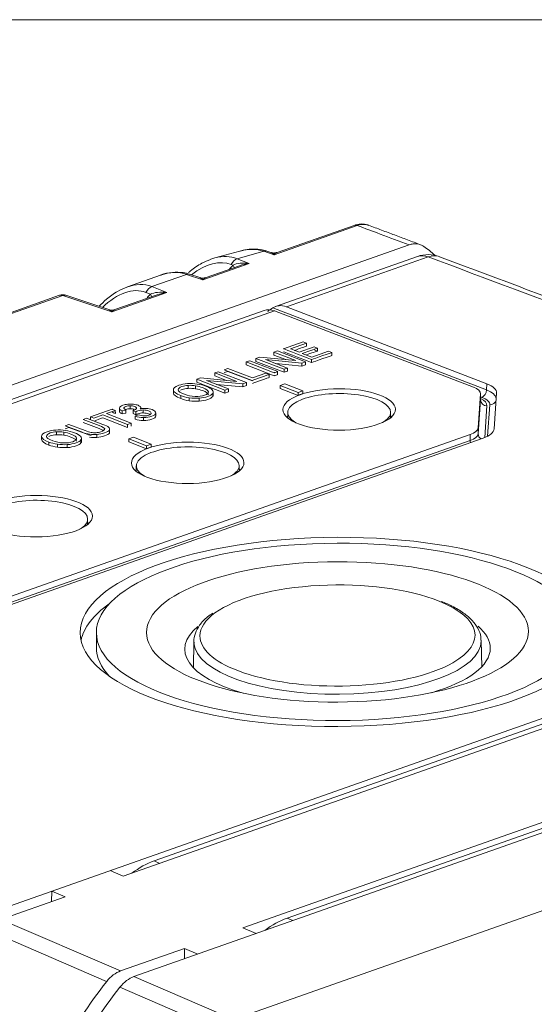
# Model space of a CAD drawing. Header units: millimetres. Extents: x 4 to 836, y 5 to 589.
# Tile 8 of 96: x 201 to 217, y 187 to 218. Entities that reach past the tile are written whole.
import ezdxf

# ---------------------------------------------------------------- set-up
doc = ezdxf.new("R2010")
doc.units = ezdxf.units.MM
doc.layers.add('1', color=7, linetype='Continuous', true_color=0xffffff)

msp = doc.modelspace()

# ---------------------------------------------------------------- linework, layer by layer
at = {"layer": '1', "color": 251, "linetype": 'Continuous', "lineweight": 18}
for p, q in [((296.643, 218.055), (165.122, 218.055)), ((229.522, 200.622), (204.735, 191.885)), ((233.654, 198.841), (208.867, 190.104))]:
    msp.add_line(p, q, dxfattribs=at)
at = {"layer": '1', "color": 27, "linetype": 'Continuous', "lineweight": 13}
for p, q in [((211.052, 211.653), (208.463, 210.741)), ((208.14, 210.849), (207.314, 210.62)), ((208.463, 210.741), (208.14, 210.849)), ((207.693, 210.469), (206.251, 209.961)), ((207.314, 210.62), (207.693, 210.469)), ((207.186, 210.419), (207.133, 210.44)), ((205.739, 210.133), (204.658, 209.752)), ((206.251, 209.961), (205.739, 210.133)), ((205.127, 209.565), (203.421, 208.963)), ((204.62, 209.514), (204.477, 209.571)), ((204.658, 209.752), (205.127, 209.565)), ((201.893, 209.476), (182.628, 202.686)), ((203.421, 208.963), (201.893, 209.476))]:
    msp.add_line(p, q, dxfattribs=at)
at = {"layer": '1', "color": 27, "linetype": 'Continuous', "lineweight": 18}
for p, q in [((210.953, 211.657), (208.559, 210.813)), ((177.895, 198.793), (212.666, 211.049)), ((207.399, 210.858), (206.626, 210.644)), ((208.364, 210.812), (208.237, 210.855)), ((207.39, 210.401), (206.347, 210.034)), ((204.936, 210.108), (203.905, 209.745)), ((206.152, 210.032), (205.836, 210.138)), ((201.795, 209.48), (182.53, 202.69)), ((203.321, 209.035), (201.99, 209.481)), ((204.824, 209.497), (203.516, 209.036))]:
    msp.add_line(p, q, dxfattribs=at)
at = {"layer": '1', "color": 252, "linetype": 'Continuous', "lineweight": 18}
for p, q in [((212.926, 210.69), (208.512, 209.135)), ((208.156, 209.009), (183.072, 200.168)), ((214.662, 206.622), (208.482, 208.995)), ((208.845, 209.123), (215.081, 206.727)), ((214.809, 205.356), (214.882, 206.412)), ((214.885, 206.236), (214.882, 206.421)), ((215.384, 206.439), (215.307, 205.322)), ((193.587, 197.757), (214.56, 205.149)), ((214.966, 205.038), (193.871, 197.603)), ((234.707, 202.632), (199.556, 190.243))]:
    msp.add_line(p, q, dxfattribs=at)
at = {"layer": '1', "color": 252, "linetype": 'Continuous', "lineweight": 13}
for p, q in [((213.255, 210.677), (208.845, 209.123)), ((208.482, 208.995), (183.405, 200.156)), ((208.421, 209.09), (215.07, 206.536)), ((215.07, 206.536), (215.081, 206.727)), ((214.812, 205.169), (214.885, 206.227)), ((214.885, 206.227), (214.882, 206.412)), ((214.925, 206.305), (214.884, 206.322)), ((215.085, 206.042), (215.017, 205.058)), ((215.106, 205.098), (215.173, 206.07)), ((214.809, 205.356), (214.812, 205.169)), ((193.586, 197.57), (214.563, 204.964)), ((214.563, 204.964), (214.56, 205.149))]:
    msp.add_line(p, q, dxfattribs=at)
at = {"layer": '1', "color": 7, "linetype": 'Continuous', "lineweight": 18}
for p, q in [((208.568, 207.75), (208.46, 207.712)), ((208.46, 207.712), (208.461, 207.619)), ((208.46, 207.712), (209.145, 207.449)), ((209.44, 207.415), (208.568, 207.75)), ((208.758, 207.829), (208.758, 207.817)), ((209.473, 207.9), (209.472, 207.993)), ((207.593, 207.407), (207.594, 207.314)), ((208.016, 207.556), (207.901, 207.515)), ((207.901, 207.515), (207.901, 207.422)), ((207.901, 207.515), (208.774, 207.18)), ((207.901, 207.422), (208.774, 207.087)), ((209.145, 207.449), (208.016, 207.556)), ((208.881, 207.218), (208.195, 207.481)), ((208.195, 207.481), (209.325, 207.374)), ((208.461, 207.619), (208.825, 207.479)), ((209.325, 207.374), (209.44, 207.415)), ((209.44, 207.415), (209.44, 207.322)), ((209.631, 207.482), (209.638, 207.485)), ((206.622, 207.064), (206.729, 207.102)), ((206.729, 207.102), (207.602, 206.767)), ((208.516, 207.358), (209.325, 207.281)), ((208.774, 207.18), (208.881, 207.218)), ((208.774, 207.18), (208.774, 207.087)), ((208.774, 207.087), (208.881, 207.125)), ((208.881, 207.218), (208.881, 207.125)), ((209.325, 207.374), (209.325, 207.281)), ((209.325, 207.281), (209.44, 207.322)), ((206.063, 206.867), (206.178, 206.908)), ((206.063, 206.867), (206.063, 206.774)), ((206.935, 206.532), (206.063, 206.867)), ((206.936, 206.439), (206.063, 206.774)), ((206.178, 206.908), (207.306, 206.801)), ((206.357, 206.833), (207.043, 206.57)), ((207.487, 206.726), (206.357, 206.833)), ((206.622, 207.064), (206.622, 206.971)), ((207.307, 206.801), (206.622, 207.064)), ((206.986, 206.831), (206.622, 206.971)), ((207.785, 206.831), (207.791, 206.834)), ((208.475, 207.075), (208.466, 207.071)), ((205.332, 206.53), (205.332, 206.437)), ((205.795, 206.679), (205.795, 206.586)), ((206.573, 206.37), (206.572, 206.487)), ((207.487, 206.633), (206.678, 206.71)), ((207.043, 206.57), (206.935, 206.532)), ((206.935, 206.532), (206.936, 206.439)), ((207.043, 206.477), (206.936, 206.439)), ((207.043, 206.57), (207.043, 206.477)), ((207.602, 206.767), (207.487, 206.726)), ((207.487, 206.726), (207.487, 206.633)), ((207.602, 206.674), (207.487, 206.633)), ((207.602, 206.767), (207.602, 206.674)), ((208.803, 206.723), (208.658, 206.672)), ((208.658, 206.672), (208.658, 206.579)), ((208.658, 206.672), (209.209, 206.46)), ((208.658, 206.579), (209.21, 206.367)), ((209.354, 206.511), (208.803, 206.723)), ((209.209, 206.46), (209.354, 206.511)), ((209.354, 206.511), (209.355, 206.418)), ((206.13, 206.281), (206.13, 206.188)), ((209.209, 206.46), (209.21, 206.367)), ((209.21, 206.367), (209.355, 206.418)), ((203.653, 205.976), (203.653, 205.883)), ((203.857, 205.911), (203.857, 205.818)), ((203.991, 206.046), (203.991, 205.953)), ((204.082, 205.899), (204.083, 205.806)), ((204.165, 205.859), (204.165, 205.766)), ((204.316, 205.952), (204.316, 206)), ((202.757, 205.702), (202.757, 205.609)), ((204.143, 205.717), (204.143, 205.624)), ((204.404, 205.678), (204.404, 205.585)), ((204.782, 205.82), (204.782, 205.727)), ((203.35, 205.216), (203.349, 205.332)), ((201.235, 205.086), (201.235, 204.993)), ((201.698, 205.234), (201.699, 205.141)), ((202.476, 204.926), (202.476, 205.042)), ((202.954, 205.149), (202.955, 205.056)), ((204.092, 205.062), (203.947, 205.011)), ((203.947, 205.011), (203.947, 204.918)), ((203.947, 205.011), (204.498, 204.799)), ((204.643, 204.85), (204.092, 205.062)), ((202.033, 204.837), (202.033, 204.744)), ((203.947, 204.918), (204.498, 204.706)), ((204.498, 204.799), (204.643, 204.85)), ((204.498, 204.799), (204.498, 204.706)), ((204.498, 204.706), (204.643, 204.757)), ((204.643, 204.85), (204.643, 204.757))]:
    msp.add_line(p, q, dxfattribs=at)
at = {"layer": '1', "color": 7, "linetype": 'Continuous', "lineweight": 13}
for p, q in [((206.02, 206.667), (206.021, 206.574)), ((205.559, 206.36), (205.559, 206.267)), ((205.825, 206.293), (205.825, 206.2)), ((206.554, 206.426), (206.555, 206.333)), ((203.734, 205.882), (203.734, 205.789)), ((204.393, 205.913), (204.393, 205.82)), ((203.34, 205.289), (203.34, 205.196)), ((201.924, 205.223), (201.924, 205.13)), ((202.458, 204.982), (202.458, 204.889)), ((201.462, 204.915), (201.462, 204.822)), ((201.728, 204.849), (201.728, 204.756))]:
    msp.add_line(p, q, dxfattribs=at)
at = {"layer": '1', "color": 30, "linetype": 'Continuous', "lineweight": 18}
for p, q in [((208.888, 205.831), (208.889, 205.663)), ((212.089, 205.674), (212.088, 205.842)), ((204.177, 204.171), (204.178, 204.003)), ((207.378, 204.013), (207.377, 204.181)), ((202.666, 202.353), (202.666, 202.521))]:
    msp.add_line(p, q, dxfattribs=at)
at = {"layer": '1', "color": 9, "linetype": 'Continuous', "lineweight": 18}
for p, q in [((203.774, 191.406), (231.316, 201.113)), ((239.252, 200.672), (204.102, 188.283)), ((207.493, 189.802), (235.035, 199.51)), ((207.201, 186.947), (242.351, 199.336)), ((203.774, 191.406), (203.361, 191.584)), ((201.542, 190.619), (201.549, 190.945)), ((201.962, 190.767), (201.549, 190.945)), ((199.97, 190.065), (201.962, 190.767)), ((207.906, 189.624), (207.493, 189.802)), ((203.689, 188.461), (205.681, 189.164)), ((205.673, 188.837), (205.681, 189.164)), ((206.094, 188.985), (205.681, 189.164))]:
    msp.add_line(p, q, dxfattribs=at)
at = {"layer": '1', "color": 2, "linetype": 'Continuous', "lineweight": 18}
for p, q in [((202.936, 198.985), (202.937, 198.52)), ((205.969, 198.71), (205.957, 197.894)), ((214.921, 197.923), (214.903, 198.739))]:
    msp.add_line(p, q, dxfattribs=at)
at = {"layer": '1', "color": 251, "linetype": 'Continuous', "lineweight": 13}
for p, q in [((204.915, 191.808), (204.735, 191.885)), ((209.047, 190.026), (208.867, 190.104))]:
    msp.add_line(p, q, dxfattribs=at)
at = {"layer": '1', "color": 9, "linetype": 'Continuous', "lineweight": 13}
for p, q in [((199.97, 190.065), (203.689, 188.461)), ((203.257, 188.134), (199.538, 189.737)), ((204.102, 188.283), (207.201, 186.947)), ((206.769, 186.619), (203.67, 187.955))]:
    msp.add_line(p, q, dxfattribs=at)
at = {"layer": '1', "color": 252, "linetype": 'Continuous', "lineweight": 18}
msp.add_arc((213.258, 209.747), 1, 69.4615, 109.4155, dxfattribs=at)
at = {"layer": '1', "color": 27, "linetype": 'Continuous', "lineweight": 18}
msp.add_arc((201.894, 209.197), 0.3, 71.4502, 109.4155, dxfattribs=at)
for centre, major_axis, ratio, start_param, end_param in [((211.053, 211.374), (0.1, -0.283), 0.639866, 2.642533, 3.141601), ((207.18, 208.722), (1.095, 2.068), 0.654472, 0.096056, 0.553935), ((209.277, 203.93), (-3.203, -7.43), 0.66151, 2.923292, 3.005178), ((206.359, 208.494), (0.997, 2.107), 0.618097, 0.490178, 0.566343), ((204.885, 207.97), (0.933, 2.133), 0.661995, 0.054625, 0.553689)]:
    msp.add_ellipse(centre, major_axis=major_axis, ratio=ratio, start_param=start_param, end_param=end_param, dxfattribs=at)
at = {"layer": '1', "color": 27, "linetype": 'Continuous', "lineweight": 13}
for centre, major_axis, ratio, start_param, end_param in [((208.141, 210.57), (0.095, 0.284), 0.630444, 6.28315, 6.776812), ((208.464, 210.462), (0.158, -0.35), 0.395997, 2.296691, 2.790312), ((208.464, 210.462), (0.147, 0.352), 0.383684, 0.333759, 0.83281), ((206.178, 208.593), (1.056, 1.798), 0.591684, 0.090281, 0.974227), ((206.359, 208.494), (0.997, 2.107), 0.618097, 0.0323, 0.490178), ((207.315, 210.341), (0.111, 0.279), 0.686268, 0.530157, 1.489454), ((207.694, 210.19), (0.618, -0.104), 0.440216, 1.646482, 2.605779), ((207.694, 210.19), (0.633, 0.087), 0.433686, 1.512485, 2.011544), ((205.74, 209.854), (0.095, 0.284), 0.630444, 6.282753, 6.776812), ((207.344, 209.904), (0.321, 0.658), 0.595459, 1.003949, 1.257947), ((207.005, 210.517), (-0.205, 0.219), 0.285542, 3.554154, 3.999441), ((203.8, 207.587), (0.858, 2.164), 0.626276, 0.000139, 0.512648), ((206.252, 209.682), (0.158, -0.35), 0.395997, 2.296691, 2.790336), ((206.252, 209.682), (0.147, 0.352), 0.383684, 0.333742, 0.83281), ((203.618, 207.686), (0.909, 1.863), 0.595459, 0.044652, 1.037017), ((204.659, 209.473), (0.111, 0.279), 0.686268, 0.530157, 1.489454), ((205.128, 209.286), (0.618, -0.104), 0.440216, 1.646482, 2.605779), ((205.128, 209.286), (0.633, 0.087), 0.433686, 1.512485, 2.011544), ((201.894, 209.197), (0.1, -0.283), 0.639866, 2.642533, 3.141598), ((201.894, 209.197), (0.095, 0.284), 0.630444, 6.283161, 6.776812), ((204.778, 209), (0.321, 0.658), 0.595459, 1.003949, 1.257947), ((204.439, 209.613), (-0.205, 0.219), 0.285542, 3.554154, 3.999441), ((203.421, 208.684), (0.158, -0.35), 0.395997, 2.296691, 2.790336), ((203.421, 208.684), (0.147, 0.352), 0.383684, 0.333742, 0.83281)]:
    msp.add_ellipse(centre, major_axis=major_axis, ratio=ratio, start_param=start_param, end_param=end_param, dxfattribs=at)
at = {"layer": '1', "color": 252, "linetype": 'Continuous', "lineweight": 13}
for centre, major_axis, ratio, start_param, end_param in [((213.258, 209.747), (-0.332, 0.943), 0.639866, 5.784126, 6.283194), ((213.258, 209.747), (-0.351, -0.936), 0.666812, 3.146673, 3.657746), ((214.925, 206.491), (-0.072, -0.187), 0.674757, 0.521687, 2.057556), ((214.271, 206.262), (1.101, -0.009), 0.369351, 0.031068, 0.762576), ((214.085, 206.048), (1, 0.003), 0.368052, 6.256563, 6.927317), ((215.085, 206.228), (0.2, -0.014), 0.929578, 3.218802, 4.779368), ((214.271, 206.076), (0.902, 0.003), 0.367177, 6.256805, 7.041646), ((215.172, 206.256), (-0.2, 0.014), 0.929578, 1.637776, 3.016242), ((214.012, 205.176), (0.8, 0), 0.365479, 5.472179, 6.25763), ((214.701, 204.911), (0.066, -0.189), 0.639866, 4.21333, 4.552671), ((215.012, 205.169), (0.2, -0.014), 0.929578, 3.218802, 4.190157)]:
    msp.add_ellipse(centre, major_axis=major_axis, ratio=ratio, start_param=start_param, end_param=end_param, dxfattribs=at)
at = {"layer": '1', "color": 252, "linetype": 'Continuous', "lineweight": 18}
for centre, major_axis, ratio, start_param, end_param in [((208.511, 208.074), (0.369, -0.93), 0.626441, 2.618214, 3.117264), ((208.822, 208.184), (-0.294, 0.956), 0.652086, 5.810887, 6.46554), ((214.082, 206.417), (0.8, 0.003), 0.368052, 6.256563, 7.042119), ((214.282, 206.447), (1.102, 0.003), 0.367177, 6.256805, 7.041646), ((210.489, 205.464), (1.75, 0.006), 0.367798, 2.724519, 2.772035), ((210.489, 205.464), (1.75, 0.006), 0.367798, 0.369601, 0.417117), ((214.009, 205.361), (0.8, 0.003), 0.367796, 5.471184, 6.256634), ((214.205, 205.33), (1.102, 0.002), 0.367471, 5.473321, 6.257048), ((205.778, 203.804), (1.75, 0.006), 0.367798, 2.724519, 2.772035), ((205.778, 203.804), (1.75, 0.006), 0.367798, 0.369601, 0.417117), ((201.067, 202.143), (1.75, 0.006), 0.367798, 0.369601, 0.417117), ((210.437, 198.544), (8, 0.026), 0.367798, 2.661098, 3.062436)]:
    msp.add_ellipse(centre, major_axis=major_axis, ratio=ratio, start_param=start_param, end_param=end_param, dxfattribs=at)
for centre, major_axis in [((210.488, 205.929), (-1.75, -0.006)), ((205.777, 204.269), (-1.75, -0.006)), ((201.066, 202.608), (-1.75, -0.006)), ((210.436, 199.009), (-8, -0.026))]:
    msp.add_ellipse(centre, major_axis=major_axis, ratio=0.367798, dxfattribs=at)
at = {"layer": '1', "color": 30, "linetype": 'Continuous', "lineweight": 18}
for centre, start_param, end_param in [((210.488, 205.836), 0, 2.364567), ((210.488, 205.836), 2.364567, 3.714568), ((210.488, 205.836), 5.710265, 6.283185), ((205.777, 204.176), 0, 2.364567), ((205.777, 204.176), 2.364567, 3.714568), ((205.777, 204.176), 5.710265, 6.283185), ((201.066, 202.515), 0, 2.364567), ((201.066, 202.515), 5.710265, 6.283185)]:
    msp.add_ellipse(centre, major_axis=(1.6, 0.005), ratio=0.367798, start_param=start_param, end_param=end_param, dxfattribs=at)
at = {"layer": '1', "color": 2, "linetype": 'Continuous', "lineweight": 18}
for major_axis in [(7.5, 0.025), (5.937, 0.019)]:
    msp.add_ellipse((210.436, 199.009), major_axis=major_axis, ratio=0.367798, dxfattribs=at)
for centre, major_axis, start_param, end_param in [((210.436, 198.896), (-4.279, -0.014), 3.881214, 5.809563), ((210.437, 198.487), (4.75, 0.016), 2.724868, 4.046006), ((210.437, 198.487), (4.75, 0.016), 0, 0.401464), ((210.437, 198.544), (7.5, 0.025), 3.14162, 3.472076), ((210.437, 198.713), (4.467, 0.015), 3.134693, 3.164735), ((210.437, 198.487), (4.75, 0.016), 5.372936, 6.283185), ((210.436, 198.896), (-4.279, -0.014), 0.758864, 2.565967)]:
    msp.add_ellipse(centre, major_axis=major_axis, ratio=0.367798, start_param=start_param, end_param=end_param, dxfattribs=at)
at = {"layer": '1', "color": 2, "linetype": 'Continuous', "lineweight": 13}
for centre, major_axis, start_param, end_param in [((210.436, 198.896), (-4.279, -0.014), 2.565967, 3.881214), ((210.436, 198.896), (-4.279, -0.014), 5.809563, 6.283185), ((210.436, 198.896), (-4.279, -0.014), 0, 0.758864), ((210.437, 198.713), (4.467, 0.015), 3.164735, 6.283185), ((210.437, 198.713), (4.467, 0.015), 0, 0.013619)]:
    msp.add_ellipse(centre, major_axis=major_axis, ratio=0.367798, start_param=start_param, end_param=end_param, dxfattribs=at)
at = {"layer": '1', "color": 251, "linetype": 'Continuous', "lineweight": 18}
for centre in [(204.672, 189.125), (208.804, 187.344)]:
    msp.add_ellipse(centre, major_axis=(1.188, 2.755), ratio=0.66151, start_param=0.548656, end_param=0.871282, dxfattribs=at)
at = {"layer": '1', "color": 9, "linetype": 'Continuous', "lineweight": 18}
for centre, major_axis, start_param, end_param in [((203.668, 187.541), (0.396, 0.918), 0.548656, 1.179629), ((206.973, 182.774), (3.583, 8.31), 1.179629, 1.488478), ((204.081, 187.363), (-0.396, -0.918), 3.690248, 4.321222), ((207.386, 182.596), (3.583, 8.31), 1.179629, 1.488478)]:
    msp.add_ellipse(centre, major_axis=major_axis, ratio=0.66151, start_param=start_param, end_param=end_param, dxfattribs=at)
at = {"layer": '1', "color": 27, "linetype": 'Continuous', "lineweight": 18}
for points, knots in [([(211.281, 211.69), (211.265, 211.693), (211.173, 211.707), (211.058, 211.695), (210.968, 211.661), (210.954, 211.654)], [0, 0, 0, 0, 0.149368, 0.860481, 1, 1, 1, 1]), ([(211.406, 211.66), (211.371, 211.673), (211.334, 211.681), (211.256, 211.69), (211.216, 211.689), (211.156, 211.681), (211.135, 211.677), (211.094, 211.667), (211.073, 211.661), (211.052, 211.653)], [0, 0, 0, 0, 0.330278, 0.330278, 0.665139, 0.665139, 0.832569, 0.832569, 1, 1, 1, 1]), ([(213.119, 211.003), (213.088, 211.025), (213.054, 211.042), (213.001, 211.062), (212.983, 211.067), (212.946, 211.076), (212.927, 211.079), (212.869, 211.085), (212.789, 211.083), (212.707, 211.063), (212.666, 211.049)], [0, 0, 0, 0, 0.25, 0.25, 0.375, 0.375, 0.5, 0.5, 0.75, 1, 1, 1, 1]), ([(208.237, 210.855), (208.172, 210.876), (207.996, 210.919), (207.718, 210.927), (207.512, 210.884), (207.421, 210.856)], [0, 0, 0, 0, 0.249297, 0.669078, 1, 1, 1, 1]), ([(206.486, 210.59), (206.395, 210.56), (206.178, 210.468), (205.953, 210.313), (205.819, 210.203), (205.8, 210.187)], [0, 0, 0, 0, 0.372152, 0.908365, 1, 1, 1, 1]), ([(205.836, 210.138), (205.772, 210.16), (205.598, 210.203), (205.298, 210.201), (205.057, 210.163), (204.939, 210.108), (204.934, 210.106)], [0, 0, 0, 0, 0.223866, 0.596228, 0.982798, 1, 1, 1, 1]), ([(206.34, 210.036), (206.322, 210.028), (206.271, 210.012), (206.207, 210.012), (206.17, 210.028), (206.165, 210.03)], [0, 0, 0, 0, 0.307983, 0.914911, 1, 1, 1, 1]), ([(203.882, 209.732), (203.783, 209.696), (203.564, 209.598), (203.276, 209.388), (203.096, 209.216), (203.023, 209.139)], [0, 0, 0, 0, 0.314362, 0.710059, 1, 1, 1, 1]), ([(203.509, 209.038), (203.492, 209.031), (203.441, 209.014), (203.377, 209.015), (203.339, 209.03), (203.334, 209.033)], [0, 0, 0, 0, 0.307983, 0.914911, 1, 1, 1, 1])]:
    msp.add_open_spline(points, degree=3, knots=knots, dxfattribs=at)
at = {"layer": '1', "color": 27, "linetype": 'Continuous', "lineweight": 13}
msp.add_open_spline([(212.666, 211.049), (212.364, 211.162), (212.062, 211.275), (211.524, 211.476), (211.288, 211.565), (211.052, 211.653)], degree=3, knots=[0, 0, 0, 0, 0.560865, 0.560865, 1, 1, 1, 1], dxfattribs=at)
at = {"layer": '1', "color": 27, "linetype": 'Continuous', "lineweight": 18}
for points, degree in [([(211.399, 211.651), (211.383, 211.658), (211.368, 211.665), (211.352, 211.67)], 3), ([(213.019, 211.055), (211.405, 211.659)], 1), ([(208.55, 210.814), (208.461, 210.779), (208.371, 210.812)], 2)]:
    msp.add_open_spline(points, degree=degree, dxfattribs=at)
at = {"layer": '1', "color": 252, "linetype": 'Continuous', "lineweight": 13}
msp.add_open_spline([(234.707, 202.632), (227.56, 205.315), (220.409, 207.997), (213.255, 210.677)], degree=3, dxfattribs=at)
at = {"layer": '1', "color": 252, "linetype": 'Continuous', "lineweight": 18}
msp.add_open_spline([(235.056, 202.636), (213.605, 210.682)], degree=1, dxfattribs=at)
for points, knots in [([(208.269, 208.98), (208.272, 208.982), (208.275, 208.984), (208.285, 208.991), (208.291, 208.996), (208.309, 209.009), (208.321, 209.018), (208.343, 209.034), (208.354, 209.043), (208.384, 209.065), (208.403, 209.078), (208.421, 209.09)], [0, 0, 0, 0, 0.054448, 0.054448, 0.159509, 0.159509, 0.369632, 0.369632, 0.579755, 0.579755, 1, 1, 1, 1]), ([(214.889, 206.215), (214.889, 206.215), (214.886, 206.22), (214.886, 206.234), (214.885, 206.241)], [0, 0, 0, 0, 0.566286, 1, 1, 1, 1])]:
    msp.add_open_spline(points, degree=3, knots=knots, dxfattribs=at)
at = {"layer": '1', "color": 7, "linetype": 'Continuous', "lineweight": 18}
for points, knots in [([(209.472, 207.993), (209.472, 207.993), (209.369, 208.033), (209.369, 208.033), (209.369, 208.033), (208.758, 207.817), (208.758, 207.817), (208.758, 207.817), (208.758, 207.817), (208.758, 207.817)], [0, 0, 0, 0, 0.499423, 0.499423, 0.499423, 0.998845, 0.998845, 0.998845, 1, 1, 1, 1]), ([(209.708, 207.879), (209.708, 207.879), (209.24, 207.714), (209.24, 207.714), (209.24, 207.714), (208.974, 207.816), (208.973, 207.817)], [0, 0, 0, 0, 0.500477, 0.500477, 0.500477, 1, 1, 1, 1]), ([(210.262, 207.704), (210.262, 207.704), (210.159, 207.744), (210.159, 207.744), (210.159, 207.744), (209.639, 207.561), (209.639, 207.561), (209.639, 207.561), (209.342, 207.675), (209.342, 207.675), (209.342, 207.675), (209.342, 207.675), (209.342, 207.675)], [0, 0, 0, 0, 0.333318, 0.333318, 0.333318, 0.666656, 0.666656, 0.666656, 0.999993, 0.999993, 0.999993, 1, 1, 1, 1]), ([(209.469, 207.626), (209.607, 207.675), (209.81, 207.747), (209.81, 207.747), (209.81, 207.747), (209.708, 207.786), (209.708, 207.786)], [0, 0, 0, 0, 0.397259, 0.397259, 0.397259, 1, 1, 1, 1]), ([(207.593, 207.407), (207.593, 207.407), (207.593, 207.407), (207.593, 207.407), (207.593, 207.407), (207.705, 207.446), (207.705, 207.446)], [0, 0, 0, 0, 0.00001, 0.00001, 0.00001, 1, 1, 1, 1]), ([(207.705, 207.446), (207.705, 207.446), (208.578, 207.111), (208.578, 207.111), (208.578, 207.111), (208.577, 207.111), (208.576, 207.11)], [0, 0, 0, 0, 0.924747, 0.924747, 0.924747, 1, 1, 1, 1]), ([(207.794, 206.91), (207.794, 206.91), (207.024, 207.206), (207.024, 207.206), (207.024, 207.206), (206.912, 207.167), (206.912, 207.167), (206.912, 207.167), (207.785, 206.831), (207.785, 206.831)], [0, 0, 0, 0, 0.333333, 0.333333, 0.333333, 0.666667, 0.666667, 0.666667, 1, 1, 1, 1]), ([(207.794, 206.817), (207.794, 206.817), (207.025, 207.113), (207.025, 207.113), (207.025, 207.113), (206.913, 207.074), (206.913, 207.074), (206.913, 207.074), (206.913, 207.074), (206.913, 207.074)], [0, 0, 0, 0, 0.499999, 0.499999, 0.499999, 0.999997, 0.999997, 0.999997, 1, 1, 1, 1]), ([(208.313, 207.018), (208.313, 207.018), (208.21, 207.057), (208.21, 207.057), (208.21, 207.057), (207.794, 206.91), (207.794, 206.91)], [0, 0, 0, 0, 0.499986, 0.499986, 0.499986, 1, 1, 1, 1]), ([(205.332, 206.53), (205.325, 206.588), (205.381, 206.638), (205.501, 206.68), (205.579, 206.708), (205.668, 206.725), (205.769, 206.733)], [0, 0, 0, 0, 0.5, 0.5, 0.5, 1, 1, 1, 1]), ([(205.795, 206.679), (205.721, 206.674), (205.656, 206.662), (205.6, 206.642), (205.521, 206.614), (205.481, 206.58), (205.48, 206.538)], [0, 0, 0, 0, 0.5, 0.5, 0.5, 1, 1, 1, 1]), ([(205.795, 206.586), (205.721, 206.581), (205.657, 206.569), (205.601, 206.549), (205.583, 206.543), (205.567, 206.536), (205.553, 206.529)], [0, 0, 0, 0, 0.815515, 0.815515, 0.815515, 1, 1, 1, 1]), ([(206.006, 206.333), (206.122, 206.329), (206.221, 206.342), (206.388, 206.401), (206.426, 206.437), (206.42, 206.48)], [0, 0, 0, 0, 0.5, 0.5, 1, 1, 1, 1]), ([(206.42, 206.48), (206.413, 206.522), (206.354, 206.565), (206.241, 206.608), (206.17, 206.636), (206.097, 206.655), (206.02, 206.667)], [0, 0, 0, 0, 0.5, 0.5, 0.5, 1, 1, 1, 1]), ([(206.42, 206.387), (206.413, 206.429), (206.354, 206.472), (206.241, 206.515), (206.171, 206.543), (206.097, 206.562), (206.021, 206.574)], [0, 0, 0, 0, 0.5, 0.5, 0.5, 1, 1, 1, 1]), ([(206.074, 206.721), (206.175, 206.706), (206.27, 206.682), (206.446, 206.615), (206.508, 206.578), (206.543, 206.539)], [0, 0, 0, 0, 0.5, 0.5, 1, 1, 1, 1]), ([(206.554, 206.426), (206.527, 206.39), (206.476, 206.359), (206.403, 206.333), (206.323, 206.305), (206.232, 206.288), (206.13, 206.281)], [0, 0, 0, 0, 0.5, 0.5, 0.5, 1, 1, 1, 1]), ([(206.555, 206.333), (206.527, 206.297), (206.476, 206.266), (206.403, 206.24), (206.323, 206.212), (206.232, 206.195), (206.13, 206.188)], [0, 0, 0, 0, 0.5, 0.5, 0.5, 1, 1, 1, 1]), ([(203.427, 205.938), (203.427, 205.938), (202.757, 205.702), (202.757, 205.702), (202.757, 205.702), (202.86, 205.662), (202.86, 205.662), (202.86, 205.662), (203.139, 205.76), (203.139, 205.76), (203.139, 205.76), (203.908, 205.465), (203.908, 205.465)], [0, 0, 0, 0, 0.25, 0.25, 0.25, 0.5, 0.5, 0.5, 0.75, 0.75, 0.75, 1, 1, 1, 1]), ([(203.908, 205.465), (203.908, 205.465), (204.02, 205.504), (204.02, 205.504), (204.02, 205.504), (203.251, 205.8), (203.251, 205.8), (203.251, 205.8), (203.53, 205.898), (203.53, 205.898), (203.53, 205.898), (203.529, 205.899), (203.526, 205.9)], [0, 0, 0, 0, 0.320863, 0.320863, 0.320863, 0.641727, 0.641727, 0.641727, 0.96259, 0.96259, 0.96259, 1, 1, 1, 1]), ([(203.653, 205.976), (203.659, 206.007), (203.695, 206.035), (203.762, 206.058), (203.808, 206.075), (203.861, 206.086), (203.92, 206.091)], [0, 0, 0, 0, 0.5, 0.5, 0.5, 1, 1, 1, 1]), ([(203.991, 206.046), (203.939, 206.046), (203.893, 206.04), (203.812, 206.011), (203.791, 205.994), (203.791, 205.975)], [0, 0, 0, 0, 0.5, 0.5, 1, 1, 1, 1]), ([(203.991, 205.953), (203.939, 205.953), (203.893, 205.947), (203.848, 205.931), (203.843, 205.929), (203.839, 205.927)], [0, 0, 0, 0, 0.892857, 0.892857, 1, 1, 1, 1]), ([(204.184, 205.961), (204.196, 205.982), (204.177, 206.003), (204.127, 206.022), (204.088, 206.037), (204.042, 206.045), (203.991, 206.046)], [0, 0, 0, 0, 0.5, 0.5, 0.5, 1, 1, 1, 1]), ([(204.082, 205.899), (204.09, 205.902), (204.096, 205.903), (204.1, 205.905), (204.145, 205.92), (204.172, 205.939), (204.184, 205.961)], [0, 0, 0, 0, 0.5, 0.5, 0.5, 1, 1, 1, 1]), ([(204.093, 206.091), (204.149, 206.084), (204.196, 206.074), (204.236, 206.058), (204.274, 206.044), (204.298, 206.027), (204.31, 206.008)], [0, 0, 0, 0, 0.5, 0.5, 0.5, 1, 1, 1, 1]), ([(204.393, 205.913), (204.33, 205.914), (204.274, 205.907), (204.226, 205.89), (204.206, 205.883), (204.186, 205.873), (204.165, 205.859)], [0, 0, 0, 0, 0.5, 0.5, 0.5, 1, 1, 1, 1]), ([(204.641, 205.815), (204.639, 205.84), (204.613, 205.863), (204.561, 205.883), (204.512, 205.902), (204.456, 205.912), (204.393, 205.913)], [0, 0, 0, 0, 0.5, 0.5, 0.5, 1, 1, 1, 1]), ([(204.487, 205.962), (204.552, 205.957), (204.613, 205.944), (204.669, 205.923), (204.745, 205.893), (204.783, 205.859), (204.782, 205.82)], [0, 0, 0, 0, 0.5, 0.5, 0.5, 1, 1, 1, 1]), ([(203.318, 205.374), (203.286, 205.401), (203.226, 205.431), (203.138, 205.465), (203.138, 205.465), (202.634, 205.658), (202.634, 205.658), (202.634, 205.658), (202.522, 205.619), (202.522, 205.619)], [0, 0, 0, 0, 0.333333, 0.333333, 0.333333, 0.666667, 0.666667, 0.666667, 1, 1, 1, 1]), ([(202.522, 205.619), (202.522, 205.619), (203.026, 205.425), (203.026, 205.425), (203.135, 205.383), (203.192, 205.349), (203.195, 205.322)], [0, 0, 0, 0, 0.5, 0.5, 0.5, 1, 1, 1, 1]), ([(202.864, 205.57), (202.895, 205.581), (203.139, 205.667), (203.139, 205.667), (203.139, 205.667), (203.908, 205.372), (203.908, 205.372)], [0, 0, 0, 0, 0.483573, 0.483573, 0.483573, 1, 1, 1, 1]), ([(204.393, 205.82), (204.33, 205.821), (204.275, 205.814), (204.226, 205.797), (204.207, 205.79), (204.186, 205.78), (204.165, 205.766)], [0, 0, 0, 0, 0.5, 0.5, 0.5, 1, 1, 1, 1]), ([(204.61, 205.766), (204.598, 205.774), (204.582, 205.782), (204.512, 205.809), (204.456, 205.819), (204.393, 205.82)], [0, 0, 0, 0, 0.278483, 0.278483, 1, 1, 1, 1]), ([(204.782, 205.82), (204.781, 205.78), (204.74, 205.746), (204.657, 205.717), (204.583, 205.691), (204.499, 205.678), (204.404, 205.678)], [0, 0, 0, 0, 0.5, 0.5, 0.5, 1, 1, 1, 1]), ([(204.782, 205.727), (204.782, 205.687), (204.74, 205.653), (204.658, 205.624), (204.583, 205.598), (204.499, 205.585), (204.404, 205.585)], [0, 0, 0, 0, 0.5, 0.5, 0.5, 1, 1, 1, 1]), ([(204.424, 205.73), (204.48, 205.73), (204.528, 205.737), (204.569, 205.751), (204.618, 205.769), (204.642, 205.79), (204.641, 205.815)], [0, 0, 0, 0, 0.5, 0.5, 0.5, 1, 1, 1, 1]), ([(201.235, 205.086), (201.228, 205.144), (201.285, 205.194), (201.404, 205.236), (201.482, 205.263), (201.572, 205.281), (201.673, 205.288)], [0, 0, 0, 0, 0.5, 0.5, 0.5, 1, 1, 1, 1]), ([(201.969, 205.424), (201.969, 205.424), (202.473, 205.23), (202.473, 205.23), (202.566, 205.195), (202.649, 205.17), (202.724, 205.158)], [0, 0, 0, 0, 0.499995, 0.499995, 0.499995, 1, 1, 1, 1]), ([(202.773, 205.12), (202.723, 205.129), (202.661, 205.148), (202.585, 205.177), (202.585, 205.177), (202.081, 205.37), (202.081, 205.37), (202.081, 205.37), (201.969, 205.331), (201.969, 205.331), (201.969, 205.331), (201.969, 205.331), (201.969, 205.331)], [0, 0, 0, 0, 0.333331, 0.333331, 0.333331, 0.666663, 0.666663, 0.666663, 0.999994, 0.999994, 0.999994, 1, 1, 1, 1]), ([(201.977, 205.277), (202.079, 205.262), (202.173, 205.238), (202.349, 205.17), (202.411, 205.134), (202.446, 205.095)], [0, 0, 0, 0, 0.5, 0.5, 1, 1, 1, 1]), ([(202.522, 205.526), (202.522, 205.526), (203.026, 205.332), (203.026, 205.332), (203.087, 205.309), (203.132, 205.288), (203.16, 205.269)], [0, 0, 0, 0, 0.641026, 0.641026, 0.641026, 1, 1, 1, 1]), ([(203.195, 205.322), (203.199, 205.294), (203.159, 205.266), (203.077, 205.237), (203.029, 205.22), (202.979, 205.21), (202.926, 205.206)], [0, 0, 0, 0, 0.5, 0.5, 0.5, 1, 1, 1, 1]), ([(202.954, 205.149), (203.033, 205.155), (203.112, 205.173), (203.191, 205.201), (203.272, 205.23), (203.322, 205.259), (203.34, 205.289)], [0, 0, 0, 0, 0.5, 0.5, 0.5, 1, 1, 1, 1]), ([(201.698, 205.234), (201.624, 205.23), (201.56, 205.218), (201.504, 205.198), (201.425, 205.17), (201.384, 205.135), (201.384, 205.093)], [0, 0, 0, 0, 0.5, 0.5, 0.5, 1, 1, 1, 1]), ([(201.699, 205.141), (201.625, 205.137), (201.56, 205.125), (201.504, 205.105), (201.486, 205.099), (201.47, 205.092), (201.456, 205.085)], [0, 0, 0, 0, 0.815515, 0.815515, 0.815515, 1, 1, 1, 1]), ([(201.91, 204.889), (202.025, 204.885), (202.124, 204.898), (202.291, 204.956), (202.33, 204.993), (202.323, 205.035)], [0, 0, 0, 0, 0.5, 0.5, 1, 1, 1, 1]), ([(202.323, 205.035), (202.316, 205.078), (202.257, 205.121), (202.145, 205.164), (202.074, 205.191), (202, 205.211), (201.924, 205.223)], [0, 0, 0, 0, 0.5, 0.5, 0.5, 1, 1, 1, 1]), ([(202.323, 204.942), (202.317, 204.985), (202.257, 205.028), (202.145, 205.071), (202.074, 205.098), (202, 205.118), (201.924, 205.13)], [0, 0, 0, 0, 0.5, 0.5, 0.5, 1, 1, 1, 1]), ([(202.458, 204.982), (202.43, 204.946), (202.379, 204.915), (202.306, 204.889), (202.226, 204.861), (202.136, 204.843), (202.033, 204.837)], [0, 0, 0, 0, 0.5, 0.5, 0.5, 1, 1, 1, 1]), ([(202.955, 205.056), (203.033, 205.062), (203.112, 205.08), (203.191, 205.108), (203.273, 205.137), (203.322, 205.166), (203.34, 205.196)], [0, 0, 0, 0, 0.5, 0.5, 0.5, 1, 1, 1, 1]), ([(202.458, 204.889), (202.43, 204.853), (202.38, 204.822), (202.306, 204.796), (202.227, 204.768), (202.136, 204.75), (202.033, 204.744)], [0, 0, 0, 0, 0.5, 0.5, 0.5, 1, 1, 1, 1])]:
    msp.add_open_spline(points, degree=3, knots=knots, dxfattribs=at)
at = {"layer": '1', "color": 7, "linetype": 'Continuous', "lineweight": 13, "extrusion": (-2.04253e-10, -5.31796e-10, -1)}
msp.add_open_spline([(208.758, 207.817), (208.762, 207.815), (209.631, 207.482), (209.631, 207.482)], degree=3, dxfattribs=at)
at = {"layer": '1', "color": 7, "linetype": 'Continuous', "lineweight": 18, "extrusion": (-1.31667e-10, -3.42813e-10, -1)}
msp.add_open_spline([(208.758, 207.724), (208.762, 207.722), (209.631, 207.389), (209.631, 207.389)], degree=3, dxfattribs=at)
at = {"layer": '1', "color": 7, "linetype": 'Continuous', "lineweight": 13, "extrusion": (-1.24881e-10, 3.54301e-10, -1)}
msp.add_open_spline([(208.973, 207.817), (208.973, 207.817), (208.973, 207.817), (208.973, 207.817), (208.973, 207.817), (209.472, 207.993), (209.472, 207.993)], degree=3, knots=[0, 0, 0, 0, 0.001903, 0.001903, 0.001903, 1, 1, 1, 1], dxfattribs=at)
at = {"layer": '1', "color": 7, "linetype": 'Continuous', "lineweight": 18}
for points, degree in [([(209.099, 207.768), (209.247, 207.82), (209.473, 207.9), (209.473, 207.9)], 3), ([(209.81, 207.747), (209.81, 207.84)], 1), ([(210.261, 207.611), (210.261, 207.704)], 1), ([(209.631, 207.389), (209.631, 207.482)], 1), ([(208.575, 207.019), (208.575, 207.112)], 1), ([(208.313, 206.925), (208.313, 207.018)], 1), ([(205.559, 206.36), (205.414, 206.415), (205.338, 206.472), (205.332, 206.53)], 3), ([(205.48, 206.538), (205.479, 206.496), (205.545, 206.45), (205.676, 206.4)], 3), ([(205.769, 206.733), (205.871, 206.74), (205.972, 206.736), (206.074, 206.721)], 3), ([(206.02, 206.667), (205.944, 206.679), (205.869, 206.683), (205.795, 206.679)], 3), ([(206.021, 206.574), (205.944, 206.586), (205.869, 206.59), (205.795, 206.586)], 3), ([(206.543, 206.539), (206.578, 206.5), (206.582, 206.463), (206.554, 206.426)], 3), ([(205.559, 206.267), (205.414, 206.322), (205.338, 206.379), (205.332, 206.437)], 3), ([(205.825, 206.293), (205.724, 206.308), (205.635, 206.33), (205.559, 206.36)], 3), ([(205.825, 206.2), (205.724, 206.215), (205.635, 206.237), (205.559, 206.267)], 3), ([(205.676, 206.4), (205.781, 206.359), (205.891, 206.337), (206.006, 206.333)], 3), ([(206.13, 206.281), (206.027, 206.274), (205.926, 206.278), (205.825, 206.293)], 3), ([(206.13, 206.188), (206.028, 206.181), (205.926, 206.185), (205.825, 206.2)], 3), ([(206.573, 206.382), (206.573, 206.365), (206.567, 206.349), (206.555, 206.333)], 3), ([(203.527, 205.807), (203.526, 205.9)], 1), ([(203.734, 205.882), (203.674, 205.914), (203.648, 205.945), (203.653, 205.976)], 3), ([(203.734, 205.789), (203.675, 205.821), (203.648, 205.852), (203.653, 205.883)], 3), ([(203.857, 205.911), (203.857, 205.911), (203.734, 205.882), (203.734, 205.882)], 3), ([(203.791, 205.975), (203.79, 205.955), (203.812, 205.934), (203.857, 205.911)], 3), ([(203.92, 206.091), (203.979, 206.097), (204.037, 206.097), (204.093, 206.091)], 3), ([(204.113, 205.934), (204.077, 205.946), (204.036, 205.952), (203.991, 205.953)], 3), ([(204.165, 205.859), (204.165, 205.859), (204.082, 205.899), (204.082, 205.899)], 3), ([(204.316, 205.988), (204.316, 205.975), (204.309, 205.963), (204.296, 205.949)], 3), ([(204.296, 205.949), (204.358, 205.963), (204.422, 205.967), (204.487, 205.962)], 3), ([(203.527, 205.807), (203.508, 205.814), (203.428, 205.845), (203.428, 205.845)], 3), ([(204.165, 205.766), (204.165, 205.766), (204.083, 205.806), (204.083, 205.806)], 3), ([(204.143, 205.717), (204.143, 205.717), (204.232, 205.759), (204.232, 205.759)], 3), ([(204.404, 205.678), (204.309, 205.679), (204.222, 205.691), (204.143, 205.717)], 3), ([(204.404, 205.585), (204.31, 205.586), (204.223, 205.598), (204.143, 205.624)], 3), ([(204.232, 205.759), (204.305, 205.74), (204.369, 205.73), (204.424, 205.73)], 3), ([(201.673, 205.288), (201.774, 205.295), (201.875, 205.292), (201.977, 205.277)], 3), ([(201.924, 205.223), (201.847, 205.235), (201.772, 205.239), (201.698, 205.234)], 3), ([(203.34, 205.289), (203.358, 205.319), (203.351, 205.348), (203.318, 205.374)], 3), ([(203.908, 205.372), (203.908, 205.465)], 1), ([(204.019, 205.412), (204.018, 205.505)], 1), ([(201.462, 204.915), (201.317, 204.971), (201.241, 205.028), (201.235, 205.086)], 3), ([(201.462, 204.822), (201.317, 204.878), (201.242, 204.935), (201.235, 204.993)], 3), ([(201.384, 205.093), (201.382, 205.052), (201.448, 205.006), (201.579, 204.955)], 3), ([(201.579, 204.955), (201.684, 204.915), (201.794, 204.893), (201.91, 204.889)], 3), ([(201.924, 205.13), (201.848, 205.142), (201.773, 205.146), (201.699, 205.141)], 3), ([(202.446, 205.095), (202.481, 205.056), (202.485, 205.018), (202.458, 204.982)], 3), ([(202.476, 204.938), (202.476, 204.921), (202.47, 204.905), (202.458, 204.889)], 3), ([(202.724, 205.158), (202.799, 205.145), (202.876, 205.142), (202.954, 205.149)], 3), ([(202.724, 205.065), (202.799, 205.052), (202.876, 205.049), (202.955, 205.056)], 3), ([(202.926, 205.206), (202.873, 205.201), (202.822, 205.204), (202.772, 205.213)], 3), ([(203.34, 205.196), (203.347, 205.207), (203.35, 205.218), (203.35, 205.228)], 3), ([(201.728, 204.849), (201.627, 204.864), (201.538, 204.886), (201.462, 204.915)], 3), ([(201.728, 204.756), (201.628, 204.771), (201.539, 204.793), (201.462, 204.822)], 3), ([(202.033, 204.837), (201.931, 204.83), (201.829, 204.834), (201.728, 204.849)], 3), ([(202.033, 204.744), (201.931, 204.737), (201.829, 204.741), (201.728, 204.756)], 3)]:
    msp.add_open_spline(points, degree=degree, dxfattribs=at)
at = {"layer": '1', "color": 7, "linetype": 'Continuous', "lineweight": 13}
for points, knots in [([(209.342, 207.675), (209.342, 207.675), (209.81, 207.84), (209.81, 207.84), (209.81, 207.84), (209.708, 207.879), (209.708, 207.879)], [0, 0, 0, 0, 0.499995, 0.499995, 0.499995, 1, 1, 1, 1]), ([(202.772, 205.213), (202.723, 205.222), (202.66, 205.241), (202.585, 205.27), (202.585, 205.27), (202.081, 205.463), (202.081, 205.463), (202.081, 205.463), (201.969, 205.424), (201.969, 205.424), (201.969, 205.424), (201.969, 205.424), (201.969, 205.424)], [0, 0, 0, 0, 0.333331, 0.333331, 0.333331, 0.666663, 0.666663, 0.666663, 0.999994, 0.999994, 0.999994, 1, 1, 1, 1])]:
    msp.add_open_spline(points, degree=3, knots=knots, dxfattribs=at)
at = {"layer": '1', "color": 7, "linetype": 'Continuous', "lineweight": 13, "extrusion": (-4.77181e-11, 1.35382e-10, -1)}
msp.add_open_spline([(209.638, 207.485), (209.71, 207.51), (210.262, 207.704), (210.262, 207.704), (210.262, 207.704), (210.262, 207.704), (210.262, 207.704)], degree=3, knots=[0, 0, 0, 0, 0.999939, 0.999939, 0.999939, 1, 1, 1, 1], dxfattribs=at)
at = {"layer": '1', "color": 7, "linetype": 'Continuous', "lineweight": 13, "extrusion": (8.47519e-11, 2.20664e-10, -1)}
msp.add_open_spline([(208.466, 207.071), (208.466, 207.071), (207.593, 207.407), (207.593, 207.407)], degree=3, dxfattribs=at)
at = {"layer": '1', "color": 7, "linetype": 'Continuous', "lineweight": 18, "extrusion": (-7.0352e-11, 1.99624e-10, -1)}
msp.add_open_spline([(209.638, 207.392), (209.71, 207.417), (210.262, 207.611), (210.262, 207.611), (210.262, 207.611), (210.262, 207.611), (210.262, 207.611)], degree=3, knots=[0, 0, 0, 0, 0.999939, 0.999939, 0.999939, 1, 1, 1, 1], dxfattribs=at)
at = {"layer": '1', "color": 7, "linetype": 'Continuous', "lineweight": 18, "extrusion": (-1.13052e-10, -2.94339e-10, -1)}
msp.add_open_spline([(208.466, 206.978), (208.466, 206.978), (207.594, 207.314), (207.594, 207.314)], degree=3, dxfattribs=at)
at = {"layer": '1', "color": 7, "linetype": 'Continuous', "lineweight": 13, "extrusion": (8.99013e-09, -2.5507e-08, 1)}
msp.add_open_spline([(208.576, 207.11), (208.563, 207.106), (208.498, 207.083), (208.475, 207.075)], degree=3, dxfattribs=at)
at = {"layer": '1', "color": 7, "linetype": 'Continuous', "lineweight": 13, "extrusion": (2.13454e-10, -6.05599e-10, -1)}
msp.add_open_spline([(207.791, 206.834), (207.851, 206.855), (208.313, 207.018), (208.313, 207.018), (208.313, 207.018), (208.313, 207.018), (208.313, 207.018)], degree=3, knots=[0, 0, 0, 0, 0.999939, 0.999939, 0.999939, 1, 1, 1, 1], dxfattribs=at)
at = {"layer": '1', "color": 7, "linetype": 'Continuous', "lineweight": 18, "extrusion": (-2.02109e-10, 5.7341e-10, -1)}
msp.add_open_spline([(207.792, 206.741), (207.851, 206.762), (208.314, 206.925), (208.314, 206.925), (208.314, 206.925), (208.314, 206.925), (208.314, 206.925)], degree=3, knots=[0, 0, 0, 0, 0.999939, 0.999939, 0.999939, 1, 1, 1, 1], dxfattribs=at)
at = {"layer": '1', "color": 7, "linetype": 'Continuous', "lineweight": 18, "extrusion": (-2.78559e-09, 7.9033e-09, 1)}
msp.add_open_spline([(208.576, 207.017), (208.563, 207.013), (208.499, 206.99), (208.475, 206.982)], degree=3, dxfattribs=at)
at = {"layer": '1', "color": 7, "linetype": 'Continuous', "lineweight": 13}
msp.add_open_spline([(203.526, 205.9), (203.508, 205.907), (203.427, 205.938), (203.427, 205.938)], degree=3, dxfattribs=at)
at = {"layer": '1', "color": 7, "linetype": 'Continuous', "lineweight": 18, "extrusion": (-1.70651e-10, 7.16803e-10, -1)}
msp.add_open_spline([(203.857, 205.818), (203.857, 205.818), (203.734, 205.789), (203.734, 205.789)], degree=3, dxfattribs=at)
at = {"layer": '1', "color": 2, "linetype": 'Continuous', "lineweight": 18}
for points, knots in [([(214.891, 198.754), (214.895, 198.789), (214.897, 198.915), (214.808, 199.127), (214.631, 199.373), (214.363, 199.603), (214.038, 199.801), (213.781, 199.913), (213.661, 199.958)], [0, 0, 0, 0, 0.070242, 0.251998, 0.437272, 0.634723, 0.840984, 1, 1, 1, 1]), ([(206.559, 199.593), (206.5, 199.556), (206.333, 199.441), (206.144, 199.233), (206.007, 198.974), (205.957, 198.774), (205.975, 198.668), (205.979, 198.647)], [0, 0, 0, 0, 0.145909, 0.44236, 0.697825, 0.941847, 1, 1, 1, 1])]:
    msp.add_open_spline(points, degree=3, knots=knots, dxfattribs=at)

doc.saveas('drawing.dxf')
